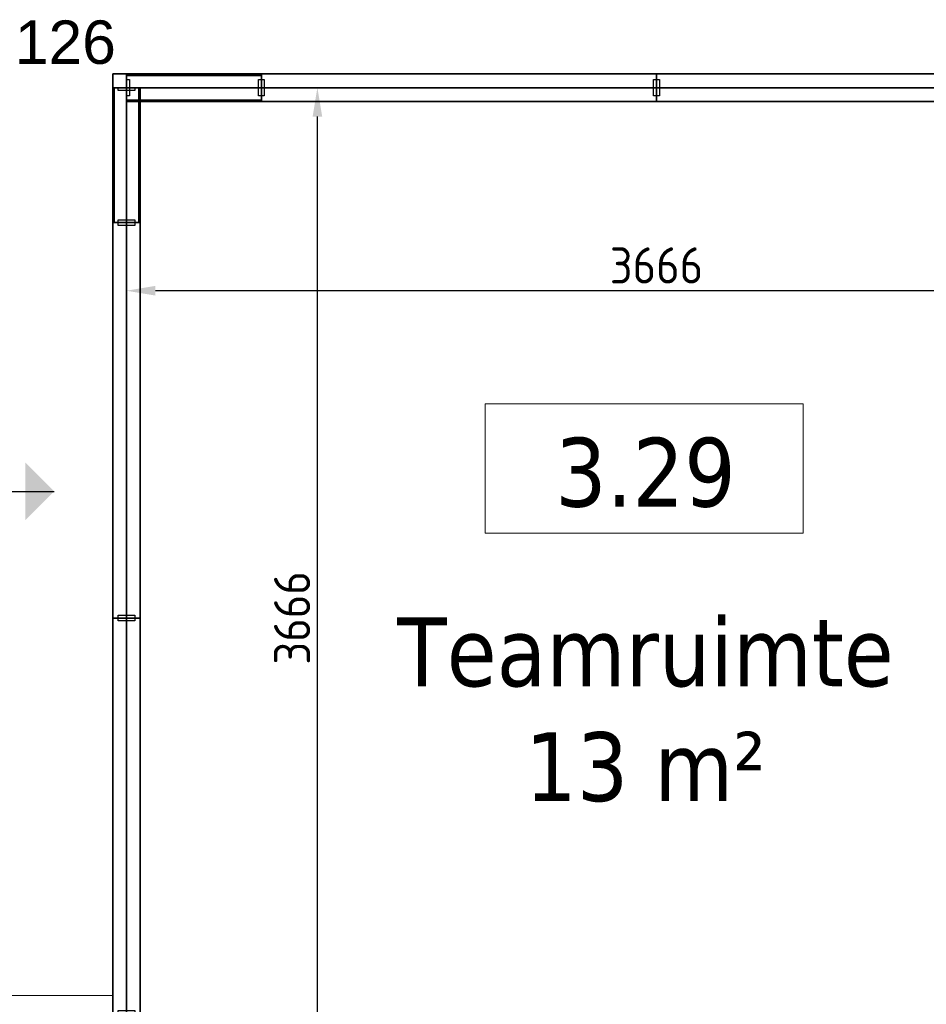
# Model space of a CAD drawing. Extents: x 3165 to 57695, y -7842 to 39081.
# Tile 47 of 248: x 22481 to 25617, y 25325 to 28729. Entities that reach past the tile are written whole.
import ezdxf
from ezdxf.enums import TextEntityAlignment as Align

# ---------------------------------------------------------------- set-up
doc = ezdxf.new("R2010")
doc.units = 0
doc.header["$LTSCALE"] = 50
doc.header["$PDSIZE"] = -5
doc.linetypes.add('HIDDEN2', pattern=[4.7625, 3.175, -1.5875])
doc.layers.get('0').update_dxf_attribs({"linetype": 'CONTINUOUS'})
doc.layers.get('DEFPOINTS').update_dxf_attribs({"linetype": 'CONTINUOUS'})
for name, color, linetype in [('AS-A38--_F----5', 2, 'CONTINUOUS'), ('AS-A38--_F---4-', 9, 'CONTINUOUS'), ('AS-I38-M_F----5_Hoekaansluitingen', 7, 'CONTINUOUS'), ('AS-I38-M_F----5_Wandmodulen', 7, 'CONTINUOUS'), ('AS-L38--', 7, 'CONTINUOUS'), ('AS-L38--_F----5', 7, 'CONTINUOUS'), ('AS-L38--_F---4-', 7, 'CONTINUOUS'), ('AS-L38--_F-23--', 3, 'CONTINUOUS'), ('AS-L38--_F1-----', 2, 'CONTINUOUS'), ('AS-L38--_F123--', 7, 'CONTINUOUS'), ('AS-L38GL_F---4-', 2, 'CONTINUOUS'), ('AS-L38GL_F123--', 3, 'CONTINUOUS'), ('AS-M38--_F123--_Wandlengte', 1, 'CONTINUOUS'), ('AS-T38--_F----5', 7, 'CONTINUOUS'), ('AS-T38--_F-23--', 7, 'CONTINUOUS'), ('IWTEKST', 2, 'CONTINUOUS')]:
    doc.layers.add(name, color=color, linetype=linetype)
doc.layers.add('AS-I38-1_F----5', color=2, linetype='CONTINUOUS', plot=False)
doc.layers.add('IWHARTWAND', color=6, linetype='CONTINUOUS', plot=False)
doc.layers.add('Onderlegger 3e verdieping$0$A-AREA-IDEN', color=8, linetype='CONTINUOUS', lineweight=18)
doc.layers.add('Onderlegger 3e verdieping$0$A-FLOR-OTLN', color=8, linetype='CONTINUOUS', lineweight=18)
doc.styles.add('Onderlegger 3e verdieping$0$Tahoma_1', font='TAHOMA.TTF', dxfattribs={"height": 238.040123})
doc.styles.get("Standard").update_dxf_attribs({"font": 'isocp.shx'})
doc.dimstyles.new('CWall_F2_Wandlengte', dxfattribs={"dimscale": 50, "dimtxt": 2.5, "dimasz": 2, "dimexe": 1, "dimexo": 1, "dimgap": 0.5, "dimtad": 1, "dimdec": 0, "dimdsep": 46, "dimtxsty": 'Standard', "dimcen": 2.5, "dimclrt": 2, "dimadec": 0, "dimazin": 0, "dimtfac": 1, "dimtdec": 0, "dimtix": 1, "dimtmove": 2, "dimatfit": 0, "dimfxl": 0, "dimtolj": 1, "dimtzin": 0, "dimarcsym": 0})
pattern_1 = [(0, (683.25, 1360), (31.75, 31.75), [15.875, -47.625]), (90, (691.188, 1352.062), (-31.75, 31.75), [15.875, -47.625])]
pattern_2 = [(60, (160, 2090), (-43300, 25000), [300, -50000]), (60, (230, 2164), (-43300, 25000), [100, -50000]), (60, (187, 2190), (-43300, 25000), [100, -50000]), (150, (320, 2170), (-25000, -43300), [200, -50000])]
pattern_3 = [(0, (233.25, 1360), (29.766, 59.531), [0, -59.531])]
pattern_4 = [(60, (160, 1230), (-43300, 25000), [300, -50000]), (60, (230, 1304), (-43300, 25000), [100, -50000]), (60, (187, 1330), (-43300, 25000), [100, -50000]), (150, (320, 1310), (-25000, -43300), [200, -50000])]
pattern_5 = [(60, (160, 370), (-43300, 25000), [300, -50000]), (60, (230, 444), (-43300, 25000), [100, -50000]), (60, (187, 470), (-43300, 25000), [100, -50000]), (150, (320, 450), (-25000, -43300), [200, -50000])]
pattern_6 = [(0, (683.5, 1360), (31.75, 31.75), [15.875, -47.625]), (90, (691.438, 1352.062), (-31.75, 31.75), [15.875, -47.625])]

# ---------------------------------------------------------------- blocks, each defined once
blk = doc.blocks.new('Onderlegger 3e verdieping$0$00_KU ruimtetag groot - 00_KU ruimtetag groot-3653893-Plotview 3e Verdieping - schaal 1 op 100')
at = {"layer": 'Onderlegger 3e verdieping$0$A-AREA-IDEN'}
for p, q in [((5.5, 2.164), (-5.5, 2.164)), ((-5.5, 2.164), (-5.5, -2.302)), ((5.5, -2.302), (5.5, 2.164)), ((-5.5, -2.302), (5.5, -2.302))]:
    blk.add_line(p, q, dxfattribs=at)
blk = doc.blocks.new('Onderlegger 3e verdieping')
at = {"layer": 'Onderlegger 3e verdieping$0$A-FLOR-OTLN'}
blk.add_line((22802.3, 25355.2), (21226.6, 25355.2), dxfattribs=at)
at = {"layer": 'Onderlegger 3e verdieping$0$A-AREA-IDEN', "xscale": 99.99999999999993, "yscale": 99.99999999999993, "zscale": 99.99999999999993}
blk.add_blockref('Onderlegger 3e verdieping$0$00_KU ruimtetag groot - 00_KU ruimtetag groot-3653893-Plotview 3e Verdieping - schaal 1 op 100', (24640.8, 27184.7), dxfattribs=at)
at = {"layer": 'Onderlegger 3e verdieping$0$A-AREA-IDEN', "char_height": 238.04, "attachment_point": 2, "line_spacing_factor": 1.000232, "style": 'Onderlegger 3e verdieping$0$Tahoma_1'}
for s, insert, width in [('3.29', (24645.4, 27284), 768), ('Teamruimte\\P13 m²', (24645.4, 26662.9), 2094)]:
    blk.add_mtext(s, dxfattribs=dict(at, insert=insert, width=width))
blk = doc.blocks.new('QHK-6---_CTA01')
at = {"layer": 'AS-L38--_F----5', "linetype": 'HIDDEN2'}
blk.add_line((0, 0), (0, 0, 2700), dxfattribs=at)
at = {"layer": 'AS-L38--_F---4-'}
blk.add_line((-47.5, 47.5), (-47.5, 47.5, 2700), dxfattribs=at)
for points, invisible_edges in [([(0, 47.5, 2700), (0, -47.5, 2700), (47.5, -47.5, 2700), (-47.5, 47.5, 2700)], 4), ([(47.5, -47.5, 2700), (-47.5, 47.5, 2700), (-47.5, 0, 2700), (47.5, 0, 2700)], 1), ([(47.5, 0), (47.5, 0, 60), (47.5, -47.5, 60), (47.5, -47.5)], 1), ([(47.5, 0, 2660), (47.5, 0, 2700), (47.5, -47.5, 2700), (47.5, -47.5, 2660)], 1), ([(47.5, -47.5), (47.5, -47.5, 60), (0, -47.5, 60), (0, -47.5)], 4), ([(47.5, -47.5, 2660), (47.5, -47.5, 2700), (0, -47.5, 2700), (0, -47.5, 2660)], 4)]:
    blk.add_3dface(points, dxfattribs=dict(at, invisible_edges=invisible_edges))
for points in [[(47.5, 0, 60), (47.5, 0, 2660), (47.5, -47.5, 2660), (47.5, -47.5, 60)], [(47.5, -47.5, 60), (47.5, -47.5, 2660), (0, -47.5, 2660), (0, -47.5, 60)]]:
    blk.add_3dface(points, dxfattribs=at)
at = {"layer": 'AS-L38--_F123--'}
blk.add_lwpolyline([(0, -47.5), (47.5, -47.5), (47.5, 0)], dxfattribs=at)
at = {"layer": 'DEFPOINTS'}
blk.add_point((0, 0, 2700), dxfattribs=at)
at = {"layer": 'AS-I38-M_F----5_Hoekaansluitingen', "extrusion": (1, -6.12303e-17, 0)}
blk.add_text('D126', height=125, rotation=90, dxfattribs=at).set_placement((0, 2750), align=Align.MIDDLE_LEFT)
at = {"layer": 'AS-I38-M_F----5_Hoekaansluitingen', "extrusion": (0, -1, 0)}
blk.add_text('D126', height=125, rotation=90, dxfattribs=at).set_placement((0, 2750), align=Align.MIDDLE_LEFT)
blk = doc.blocks.new('WandNr5o_CTA01')
at = {"layer": 'AS-T38--_F----5', "color": 0, "linetype": 'ByBlock'}
blk.add_circle((0, -18), 2.5, dxfattribs=at)
blk.add_attdef('WANDNR', text='', height=2.5, dxfattribs=at).set_placement((0, -18), align=Align.MIDDLE)
blk = doc.blocks.new('WandNr2-_CTA01')
at = {"layer": 'AS-T38--_F-23--', "color": 0, "linetype": 'ByBlock'}
blk.add_line((0, -5), (0, -2), dxfattribs=at)
blk.add_circle((0, -7.5), 2.5, dxfattribs=at)
blk.add_solid([(0, -2), (2, -4), (-2, -4)], dxfattribs=at)
blk.add_attdef('WANDNR', text='', height=2.5, dxfattribs=at).set_placement((0, -7.5), align=Align.MIDDLE)
blk = doc.blocks.new('BvnAans-_CTA01')
at = {"layer": 'AS-L38--_F----5', "color": 0, "invisible_edges": 10}
blk.add_3dface([(0, 0), (1, 0), (1, 0, 1), (0, 0, 1)], dxfattribs=at)
at = {"layer": 'AS-L38--_F---4-', "invisible_edges": 10}
for points in [[(0, 0.5), (1, 0.5), (1, 0.5, 1), (0, 0.5, 1)], [(0, -0.5), (1, -0.5), (1, -0.5, 1), (0, -0.5, 1)]]:
    blk.add_3dface(points, dxfattribs=at)
at = {"layer": 'AS-L38--_F---4-'}
blk.add_3dface([(0, -0.5, 1), (0, 0.5, 1), (1, 0.5, 1), (1, -0.5, 1)], dxfattribs=at)
blk = doc.blocks.new('OndrAans_CTA01')
at = {"layer": 'AS-L38--_F----5', "color": 0, "invisible_edges": 10}
blk.add_3dface([(0, 0), (1, 0), (1, 0, 1), (0, 0, 1)], dxfattribs=at)
at = {"layer": 'AS-L38--_F---4-', "invisible_edges": 10}
for points in [[(0, 0.5), (1, 0.5), (1, 0.5, 1), (0, 0.5, 1)], [(0, -0.5), (1, -0.5), (1, -0.5, 1), (0, -0.5, 1)]]:
    blk.add_3dface(points, dxfattribs=at)
at = {"layer": 'AS-L38--_F123--', "color": 0}
blk.add_3dface([(0, -0.5), (1, -0.5), (1, 0.5), (0, 0.5)], dxfattribs=at)
blk = doc.blocks.new('Q0WDSTL-_CTA01')
at = {"layer": 'AS-L38--_F-23--'}
for p, q in [((0, 0.3), (0, 0.5)), ((0, -0.3), (0, -0.5))]:
    blk.add_line(p, q, dxfattribs=at)
at = {"layer": 'AS-L38--_F-23--', "color": 1}
blk.add_lwpolyline([(0, 0.3), (1, 0.3), (1, -0.3), (0, -0.3)], dxfattribs=at)
at = {"layer": 'AS-L38--_F1-----'}
blk.add_lwpolyline([(0, 0.5), (0, -0.5)], dxfattribs=at)
blk = doc.blocks.new('D1------_CTA01')
at = {"layer": 'AS-L38--_F----5', "color": 0}
blk.add_3dface([(0, 0), (1, 0), (1, 0, 1), (0, 0, 1)], dxfattribs=at)
at = {"layer": 'AS-L38--_F---4-'}
for points in [[(0, 0.5), (1, 0.5), (1, 0.5, 1), (0, 0.5, 1)], [(0, -0.5), (1, -0.5), (1, -0.5, 1), (0, -0.5, 1)]]:
    blk.add_3dface(points, dxfattribs=at)
blk = doc.blocks.new('QWND13--_CTA01')
at = {"layer": 'AS-A38--_F----5', "extrusion": (0, -1, 0)}
h = blk.add_hatch(dxfattribs=at)
h.set_pattern_fill('CROSS', color=256, scale=5, style=0)
h.set_pattern_definition(pattern_1)
h.paths.add_polyline_path([(0, 940), (1366.5, 940), (1366.5, 1780), (0, 1780)])
at = {"layer": 'AS-A38--_F---4-', "extrusion": (0, -1, 0)}
h = blk.add_hatch(dxfattribs=at)
h.set_pattern_fill('CROSS', color=256, scale=5, style=0)
h.set_pattern_definition(pattern_1)
h.paths.add_polyline_path([(0, 940), (1366.5, 940), (1366.5, 1780), (0, 1780)])
h = blk.add_hatch(dxfattribs=at)
h.set_pattern_fill('CROSS', color=256, scale=5, style=0)
h.set_pattern_definition(pattern_1)
h.paths.add_polyline_path([(0, 940), (1366.5, 940), (1366.5, 1780), (0, 1780)])
at = {"layer": 'DEFPOINTS'}
blk.add_point((0, 0, 2700), dxfattribs=at)
at = {"layer": 'AS-L38--', "yscale": 95}
for name, p, xscale, zscale in [('BvnAans-_CTA01', (0, 0, 2660), 1366.5, 40), ('OndrAans_CTA01', (0, 0), 1366.5, 60), ('Q0WDSTL-_CTA01', (0, 0), 10, 10), ('D1------_CTA01', (0, 0, 1780), 1366.5, 880), ('D1------_CTA01', (0, 0, 940), 1366.5, 840), ('D1------_CTA01', (0, 0, 60), 1366.5, 880)]:
    blk.add_blockref(name, p, dxfattribs=dict(at, xscale=xscale, zscale=zscale))
at = {"layer": 'AS-L38--', "xscale": 10, "yscale": 95, "zscale": 10, "rotation": 180}
blk.add_blockref('Q0WDSTL-_CTA01', (1366.5, 0), dxfattribs=at)
at = {"layer": 'AS-I38-1_F----5', "extrusion": (0, -1, 0)}
blk.add_text('3', height=90, dxfattribs=at).set_placement((40, 130))
at = {"layer": 'AS-I38-M_F----5_Wandmodulen', "extrusion": (0, -1, 0)}
blk.add_text('AH-Z1', height=125, rotation=90, dxfattribs=at).set_placement((683.25, 2750), align=Align.MIDDLE_LEFT)
blk = doc.blocks.new('QPGLAS--_CTA01')
at = {"layer": 'AS-L38--_F----5', "color": 0}
blk.add_3dface([(0, 0), (1, 0), (1, 0, 1), (0, 0, 1)], dxfattribs=at)
at = {"layer": 'AS-L38GL_F123--'}
blk.add_line((0, 0), (1, 0), dxfattribs=at)
at = {"layer": 'AS-L38GL_F---4-'}
mesh = blk.add_polymesh((6, 3), dxfattribs=at)
for k, corner in enumerate([(1, -0.45, 1), (1, -0.45), (1, -0.45), (0, -0.45, 1), (0, -0.45), (0, -0.45), (0, 0.45, 1), (0, 0.45), (0, -0.45), (1, 0.45, 1), (1, 0.45), (1, -0.45), (1, 0.45, 1), (1, 0.45, 1), (1, -0.45, 1), (0, 0.45, 1), (0, 0.45, 1), (0, -0.45, 1)]):
    mesh.set_mesh_vertex(divmod(k, 3), corner)
blk = doc.blocks.new('O4------_CTA01')
blk.add_blockref('QPGLAS--_CTA01', (0, 0))
blk = doc.blocks.new('QWND26--_CTA01')
at = {"layer": 'AS-A38--_F----5', "extrusion": (0, -1, 0)}
h = blk.add_hatch(dxfattribs=at)
h.set_pattern_fill('GLAS2', color=256, scale=50, angle=60, style=0, pattern_type=2)
h.set_pattern_definition(pattern_2)
h.paths.add_polyline_path([(0, 1780), (466.5, 1780), (466.5, 2660), (0, 2660)])
h = blk.add_hatch(dxfattribs=at)
h.set_pattern_fill('GLAS2', color=256, scale=50, angle=60, style=0, pattern_type=2)
h.set_pattern_definition(pattern_4)
h.paths.add_polyline_path([(0, 940), (466.5, 940), (466.5, 1780), (0, 1780)])
h = blk.add_hatch(dxfattribs=at)
h.set_pattern_fill('GLAS2', color=256, scale=50, angle=60, style=0, pattern_type=2)
h.set_pattern_definition(pattern_5)
h.paths.add_polyline_path([(0, 60), (466.5, 60), (466.5, 940), (0, 940)])
h = blk.add_hatch(dxfattribs=at)
h.set_pattern_fill('DOTS', color=256, scale=37.5, style=0)
h.set_pattern_definition(pattern_3)
h.paths.add_polyline_path([(10, 950), (456.5, 950), (456.5, 1770), (10, 1770)])
at = {"layer": 'AS-A38--_F---4-', "extrusion": (0, -1, 0)}
h = blk.add_hatch(dxfattribs=at)
h.set_pattern_fill('GLAS2', color=256, scale=50, angle=60, style=0, pattern_type=2)
h.set_pattern_definition(pattern_2)
h.paths.add_polyline_path([(0, 1780), (466.5, 1780), (466.5, 2660), (0, 2660)])
h = blk.add_hatch(dxfattribs=at)
h.set_pattern_fill('GLAS2', color=256, scale=50, angle=60, style=0, pattern_type=2)
h.set_pattern_definition(pattern_4)
h.paths.add_polyline_path([(0, 940), (466.5, 940), (466.5, 1780), (0, 1780)])
h = blk.add_hatch(dxfattribs=at)
h.set_pattern_fill('GLAS2', color=256, scale=50, angle=60, style=0, pattern_type=2)
h.set_pattern_definition(pattern_5)
h.paths.add_polyline_path([(0, 60), (466.5, 60), (466.5, 940), (0, 940)])
h = blk.add_hatch(dxfattribs=at)
h.set_pattern_fill('DOTS', color=256, scale=37.5, style=0)
h.set_pattern_definition(pattern_3)
h.paths.add_polyline_path([(10, 950), (456.5, 950), (456.5, 1770), (10, 1770)])
h = blk.add_hatch(dxfattribs=at)
h.set_pattern_fill('GLAS2', color=256, scale=50, angle=60, style=0, pattern_type=2)
h.set_pattern_definition(pattern_2)
h.paths.add_polyline_path([(0, 1780), (466.5, 1780), (466.5, 2660), (0, 2660)])
h = blk.add_hatch(dxfattribs=at)
h.set_pattern_fill('GLAS2', color=256, scale=50, angle=60, style=0, pattern_type=2)
h.set_pattern_definition(pattern_4)
h.paths.add_polyline_path([(0, 940), (466.5, 940), (466.5, 1780), (0, 1780)])
h = blk.add_hatch(dxfattribs=at)
h.set_pattern_fill('GLAS2', color=256, scale=50, angle=60, style=0, pattern_type=2)
h.set_pattern_definition(pattern_5)
h.paths.add_polyline_path([(0, 60), (466.5, 60), (466.5, 940), (0, 940)])
h = blk.add_hatch(dxfattribs=at)
h.set_pattern_fill('DOTS', color=256, scale=37.5, style=0)
h.set_pattern_definition(pattern_3)
h.paths.add_polyline_path([(10, 950), (456.5, 950), (456.5, 1770), (10, 1770)])
at = {"layer": 'DEFPOINTS'}
blk.add_point((0, 0, 2700), dxfattribs=at)
at = {"layer": 'AS-L38--', "yscale": 95}
for name, p, xscale, zscale in [('BvnAans-_CTA01', (0, 0, 2660), 466.5, 40), ('OndrAans_CTA01', (0, 0), 466.5, 60), ('Q0WDSTL-_CTA01', (0, 0), 10, 10), ('O4------_CTA01', (0, 0, 1780), 466.5, 880), ('O4------_CTA01', (0, 0, 940), 466.5, 840), ('O4------_CTA01', (0, 0, 60), 466.5, 880)]:
    blk.add_blockref(name, p, dxfattribs=dict(at, xscale=xscale, zscale=zscale))
at = {"layer": 'AS-L38--', "xscale": 10, "yscale": 95, "zscale": 10, "rotation": 180}
blk.add_blockref('Q0WDSTL-_CTA01', (466.5, 0), dxfattribs=at)
at = {"layer": 'AS-I38-1_F----5', "extrusion": (0, -1, 0)}
blk.add_text('98', height=90, dxfattribs=at).set_placement((40, 130))
at = {"layer": 'AS-I38-M_F----5_Wandmodulen', "extrusion": (0, -1, 0)}
blk.add_text('GH', height=125, rotation=90, dxfattribs=at).set_placement((233.2, 2750), align=Align.MIDDLE_LEFT)
blk = doc.blocks.new('QWND4---_CTA01')
at = {"layer": 'AS-A38--_F----5', "extrusion": (0, -1, 0)}
h = blk.add_hatch(dxfattribs=at)
h.set_pattern_fill('CROSS', color=256, scale=5, style=0)
h.set_pattern_definition(pattern_1)
h.paths.add_polyline_path([(0, 940), (1366.5, 940), (1366.5, 1780), (0, 1780)])
at = {"layer": 'AS-A38--_F---4-', "extrusion": (0, -1, 0)}
h = blk.add_hatch(dxfattribs=at)
h.set_pattern_fill('CROSS', color=256, scale=5, style=0)
h.set_pattern_definition(pattern_1)
h.paths.add_polyline_path([(0, 940), (1366.5, 940), (1366.5, 1780), (0, 1780)])
h = blk.add_hatch(dxfattribs=at)
h.set_pattern_fill('CROSS', color=256, scale=5, style=0)
h.set_pattern_definition(pattern_1)
h.paths.add_polyline_path([(0, 940), (1366.5, 940), (1366.5, 1780), (0, 1780)])
at = {"layer": 'DEFPOINTS'}
blk.add_point((0, 0, 2700), dxfattribs=at)
at = {"layer": 'AS-L38--', "yscale": 95}
for name, p, xscale, zscale in [('BvnAans-_CTA01', (0, 0, 2660), 1366.5, 40), ('OndrAans_CTA01', (0, 0), 1366.5, 60), ('Q0WDSTL-_CTA01', (0, 0), 10, 10), ('D1------_CTA01', (0, 0, 1780), 1366.5, 880), ('D1------_CTA01', (0, 0, 940), 1366.5, 840), ('D1------_CTA01', (0, 0, 60), 1366.5, 880)]:
    blk.add_blockref(name, p, dxfattribs=dict(at, xscale=xscale, zscale=zscale))
at = {"layer": 'AS-L38--', "xscale": 10, "yscale": 95, "zscale": 10, "rotation": 180}
blk.add_blockref('Q0WDSTL-_CTA01', (1366.5, 0), dxfattribs=at)
at = {"layer": 'AS-I38-1_F----5', "extrusion": (0, -1, 0)}
blk.add_text('2', height=90, dxfattribs=at).set_placement((40, 130))
at = {"layer": 'AS-I38-M_F----5_Wandmodulen', "extrusion": (0, -1, 0)}
blk.add_text('AH-Z1', height=125, rotation=90, dxfattribs=at).set_placement((683.25, 2750), align=Align.MIDDLE_LEFT)
blk = doc.blocks.new('QWND57--_CTA01')
at = {"layer": 'AS-A38--_F----5', "extrusion": (0, -1, 0)}
h = blk.add_hatch(dxfattribs=at)
h.set_pattern_fill('GLAS2', color=256, scale=50, angle=60, style=0, pattern_type=2)
h.set_pattern_definition(pattern_2)
h.paths.add_polyline_path([(0, 1780), (466.5, 1780), (466.5, 2660), (0, 2660)])
h = blk.add_hatch(dxfattribs=at)
h.set_pattern_fill('GLAS2', color=256, scale=50, angle=60, style=0, pattern_type=2)
h.set_pattern_definition(pattern_4)
h.paths.add_polyline_path([(0, 940), (466.5, 940), (466.5, 1780), (0, 1780)])
h = blk.add_hatch(dxfattribs=at)
h.set_pattern_fill('GLAS2', color=256, scale=50, angle=60, style=0, pattern_type=2)
h.set_pattern_definition(pattern_5)
h.paths.add_polyline_path([(0, 60), (466.5, 60), (466.5, 940), (0, 940)])
h = blk.add_hatch(dxfattribs=at)
h.set_pattern_fill('DOTS', color=256, scale=37.5, style=0)
h.set_pattern_definition(pattern_3)
h.paths.add_polyline_path([(10, 950), (456.5, 950), (456.5, 1770), (10, 1770)])
at = {"layer": 'AS-A38--_F---4-', "extrusion": (0, -1, 0)}
h = blk.add_hatch(dxfattribs=at)
h.set_pattern_fill('GLAS2', color=256, scale=50, angle=60, style=0, pattern_type=2)
h.set_pattern_definition(pattern_2)
h.paths.add_polyline_path([(0, 1780), (466.5, 1780), (466.5, 2660), (0, 2660)])
h = blk.add_hatch(dxfattribs=at)
h.set_pattern_fill('GLAS2', color=256, scale=50, angle=60, style=0, pattern_type=2)
h.set_pattern_definition(pattern_4)
h.paths.add_polyline_path([(0, 940), (466.5, 940), (466.5, 1780), (0, 1780)])
h = blk.add_hatch(dxfattribs=at)
h.set_pattern_fill('GLAS2', color=256, scale=50, angle=60, style=0, pattern_type=2)
h.set_pattern_definition(pattern_5)
h.paths.add_polyline_path([(0, 60), (466.5, 60), (466.5, 940), (0, 940)])
h = blk.add_hatch(dxfattribs=at)
h.set_pattern_fill('DOTS', color=256, scale=37.5, style=0)
h.set_pattern_definition(pattern_3)
h.paths.add_polyline_path([(10, 950), (456.5, 950), (456.5, 1770), (10, 1770)])
h = blk.add_hatch(dxfattribs=at)
h.set_pattern_fill('GLAS2', color=256, scale=50, angle=60, style=0, pattern_type=2)
h.set_pattern_definition(pattern_2)
h.paths.add_polyline_path([(0, 1780), (466.5, 1780), (466.5, 2660), (0, 2660)])
h = blk.add_hatch(dxfattribs=at)
h.set_pattern_fill('GLAS2', color=256, scale=50, angle=60, style=0, pattern_type=2)
h.set_pattern_definition(pattern_4)
h.paths.add_polyline_path([(0, 940), (466.5, 940), (466.5, 1780), (0, 1780)])
h = blk.add_hatch(dxfattribs=at)
h.set_pattern_fill('GLAS2', color=256, scale=50, angle=60, style=0, pattern_type=2)
h.set_pattern_definition(pattern_5)
h.paths.add_polyline_path([(0, 60), (466.5, 60), (466.5, 940), (0, 940)])
h = blk.add_hatch(dxfattribs=at)
h.set_pattern_fill('DOTS', color=256, scale=37.5, style=0)
h.set_pattern_definition(pattern_3)
h.paths.add_polyline_path([(10, 950), (456.5, 950), (456.5, 1770), (10, 1770)])
at = {"layer": 'DEFPOINTS'}
blk.add_point((0, 0, 2700), dxfattribs=at)
at = {"layer": 'AS-L38--', "yscale": 95}
for name, p, xscale, zscale in [('BvnAans-_CTA01', (0, 0, 2660), 466.5, 40), ('OndrAans_CTA01', (0, 0), 466.5, 60), ('Q0WDSTL-_CTA01', (0, 0), 10, 10), ('O4------_CTA01', (0, 0, 940), 466.5, 840), ('O4------_CTA01', (0, 0, 1780), 466.5, 880), ('O4------_CTA01', (0, 0, 60), 466.5, 880)]:
    blk.add_blockref(name, p, dxfattribs=dict(at, xscale=xscale, zscale=zscale))
at = {"layer": 'AS-L38--', "xscale": 10, "yscale": 95, "zscale": 10, "rotation": 180}
blk.add_blockref('Q0WDSTL-_CTA01', (466.5, 0), dxfattribs=at)
at = {"layer": 'AS-I38-1_F----5', "extrusion": (0, -1, 0)}
blk.add_text('1', height=90, dxfattribs=at).set_placement((40, 130))
at = {"layer": 'AS-I38-M_F----5_Wandmodulen', "extrusion": (0, -1, 0)}
blk.add_text('GH', height=125, rotation=90, dxfattribs=at).set_placement((233.2, 2750), align=Align.MIDDLE_LEFT)
blk = doc.blocks.new('QWND81--_CTA01')
at = {"layer": 'AS-A38--_F----5', "extrusion": (0, -1, 0)}
h = blk.add_hatch(dxfattribs=at)
h.set_pattern_fill('CROSS', color=256, scale=5, style=0)
h.set_pattern_definition(pattern_6)
h.paths.add_polyline_path([(0, 940), (1367, 940), (1367, 1780), (0, 1780)])
at = {"layer": 'AS-A38--_F---4-', "extrusion": (0, -1, 0)}
h = blk.add_hatch(dxfattribs=at)
h.set_pattern_fill('CROSS', color=256, scale=5, style=0)
h.set_pattern_definition(pattern_6)
h.paths.add_polyline_path([(0, 940), (1367, 940), (1367, 1780), (0, 1780)])
h = blk.add_hatch(dxfattribs=at)
h.set_pattern_fill('CROSS', color=256, scale=5, style=0)
h.set_pattern_definition(pattern_6)
h.paths.add_polyline_path([(0, 940), (1367, 940), (1367, 1780), (0, 1780)])
at = {"layer": 'DEFPOINTS'}
blk.add_point((0, 0, 2700), dxfattribs=at)
at = {"layer": 'AS-L38--', "yscale": 95}
for name, p, xscale, zscale in [('BvnAans-_CTA01', (0, 0, 2660), 1367, 40), ('OndrAans_CTA01', (0, 0), 1367, 60), ('Q0WDSTL-_CTA01', (0, 0), 10, 10), ('D1------_CTA01', (0, 0, 1780), 1367, 880), ('D1------_CTA01', (0, 0, 940), 1367, 840), ('D1------_CTA01', (0, 0, 60), 1367, 880)]:
    blk.add_blockref(name, p, dxfattribs=dict(at, xscale=xscale, zscale=zscale))
at = {"layer": 'AS-L38--', "xscale": 10, "yscale": 95, "zscale": 10, "rotation": 180}
blk.add_blockref('Q0WDSTL-_CTA01', (1367, 0), dxfattribs=at)
at = {"layer": 'AS-I38-1_F----5', "extrusion": (0, -1, 0)}
blk.add_text('3', height=90, dxfattribs=at).set_placement((40, 130))
at = {"layer": 'AS-I38-M_F----5_Wandmodulen', "extrusion": (0, -1, 0)}
blk.add_text('AH-Z1', height=125, rotation=90, dxfattribs=at).set_placement((683.5, 2750), align=Align.MIDDLE_LEFT)
blk = doc.blocks.new('QWND82--_CTA01')
at = {"layer": 'AS-A38--_F----5', "extrusion": (0, -1, 0)}
h = blk.add_hatch(dxfattribs=at)
h.set_pattern_fill('CROSS', color=256, scale=5, style=0)
h.set_pattern_definition(pattern_6)
h.paths.add_polyline_path([(0, 940), (1367, 940), (1367, 1780), (0, 1780)])
at = {"layer": 'AS-A38--_F---4-', "extrusion": (0, -1, 0)}
h = blk.add_hatch(dxfattribs=at)
h.set_pattern_fill('CROSS', color=256, scale=5, style=0)
h.set_pattern_definition(pattern_6)
h.paths.add_polyline_path([(0, 940), (1367, 940), (1367, 1780), (0, 1780)])
h = blk.add_hatch(dxfattribs=at)
h.set_pattern_fill('CROSS', color=256, scale=5, style=0)
h.set_pattern_definition(pattern_6)
h.paths.add_polyline_path([(0, 940), (1367, 940), (1367, 1780), (0, 1780)])
at = {"layer": 'DEFPOINTS'}
blk.add_point((0, 0, 2700), dxfattribs=at)
at = {"layer": 'AS-L38--', "yscale": 95}
for name, p, xscale, zscale in [('BvnAans-_CTA01', (0, 0, 2660), 1367, 40), ('OndrAans_CTA01', (0, 0), 1367, 60), ('Q0WDSTL-_CTA01', (0, 0), 10, 10), ('D1------_CTA01', (0, 0, 1780), 1367, 880), ('D1------_CTA01', (0, 0, 940), 1367, 840), ('D1------_CTA01', (0, 0, 60), 1367, 880)]:
    blk.add_blockref(name, p, dxfattribs=dict(at, xscale=xscale, zscale=zscale))
at = {"layer": 'AS-L38--', "xscale": 10, "yscale": 95, "zscale": 10, "rotation": 180}
blk.add_blockref('Q0WDSTL-_CTA01', (1367, 0), dxfattribs=at)
at = {"layer": 'AS-I38-1_F----5', "extrusion": (0, -1, 0)}
blk.add_text('2', height=90, dxfattribs=at).set_placement((40, 130))
at = {"layer": 'AS-I38-M_F----5_Wandmodulen', "extrusion": (0, -1, 0)}
blk.add_text('AH-Z1', height=125, rotation=90, dxfattribs=at).set_placement((683.5, 2750), align=Align.MIDDLE_LEFT)
blk = doc.blocks.new('*D378')
at = {"layer": 'AS-M38--_F123--_Wandlengte', "color": 0, "lineweight": -2}
for p, q in [((23419.3, 28494.2), (23560.9, 28494.2)), ((23510.9, 24928.2), (23510.9, 28394.2)), ((23453.8, 24828.2), (23560.9, 24828.2))]:
    blk.add_line(p, q, dxfattribs=at)
at = {"layer": 'AS-M38--_F123--_Wandlengte', "color": 0}
for points in [[(23494.3, 28394.2), (23527.6, 28394.2), (23510.9, 28494.2)], [(23494.3, 24928.2), (23527.6, 24928.2), (23510.9, 24828.2)]]:
    blk.add_solid(points, dxfattribs=at)
at = {"layer": 'DEFPOINTS', "color": 0}
for p in [(23369.3, 28494.2, -300), (23510.9, 28494.2), (23403.8, 24828.2)]:
    blk.add_point(p, dxfattribs=at)
at = {"layer": 'AS-M38--_F123--_Wandlengte', "color": 2, "insert": (23423.4, 26661.2), "char_height": 125, "attachment_point": 5, "rotation": 90}
blk.add_mtext('\\A1;3666', dxfattribs=at)
blk = doc.blocks.new('*D472')
at = {"layer": 'AS-M38--_F123--_Wandlengte', "color": 0, "lineweight": -2}
for p, q in [((22850.6, 28444.2), (22850.6, 27742.3)), ((26516.6, 28444.2), (26516.6, 27742.3)), ((26416.6, 27792.3), (22950.6, 27792.3))]:
    blk.add_line(p, q, dxfattribs=at)
at = {"layer": 'AS-M38--_F123--_Wandlengte', "color": 0}
for points in [[(22950.6, 27809), (22950.6, 27775.6), (22850.6, 27792.3)], [(26416.6, 27809), (26416.6, 27775.6), (26516.6, 27792.3)]]:
    blk.add_solid(points, dxfattribs=at)
at = {"layer": 'DEFPOINTS', "color": 0}
for p in [(22850.6, 28494.2), (26516.6, 28494.2), (22850.6, 27792.3)]:
    blk.add_point(p, dxfattribs=at)
at = {"layer": 'AS-M38--_F123--_Wandlengte', "color": 2, "insert": (24683.6, 27879.8), "char_height": 125, "attachment_point": 5}
blk.add_mtext('\\A1;3666', dxfattribs=at)

msp = doc.modelspace()

# ---------------------------------------------------------------- linework, layer by layer
at = {"layer": 'IWHARTWAND'}
for p, q in [((22850.6, 28494.2), (26516.6, 28494.2)), ((22850.6, 24828.2), (22850.6, 28494.2))]:
    msp.add_line(p, q, dxfattribs=at)
msp.add_lwpolyline([(26516.6, 25105.2), (26516.6, 28494.2), (22850.6, 28494.2), (22850.6, 24828.2), (26215.9, 24828.2)], dxfattribs=at)

# ---------------------------------------------------------------- block references
msp.add_blockref('Onderlegger 3e verdieping', (0, 0))
at = {"layer": 'AS-L38--'}
for name, p, rotation in [('QHK-6---_CTA01', (22850.6, 28494.2), 180), ('QWND26--_CTA01', (23317.1, 28494.2), 180), ('QWND13--_CTA01', (24683.6, 28494.2), 180), ('QWND4---_CTA01', (26050.1, 28494.2), 180), ('QWND57--_CTA01', (22850.6, 28494.2), 270), ('QWND82--_CTA01', (22850.6, 28027.7), 270), ('QWND81--_CTA01', (22850.6, 26660.7), 270)]:
    msp.add_blockref(name, p, dxfattribs=dict(at, rotation=rotation))
at = {"layer": 'AS-L38--', "extrusion": (0, 1, 0)}
ref = msp.add_blockref('WandNr5o_CTA01', (-25366.8, -100, 28494.2), dxfattribs=dict(at, xscale=50, yscale=50, zscale=50))
ref.add_attrib('WANDNR', '12', dxfattribs={"layer": 'AS-T38--_F----5', "color": 0, "linetype": 'ByBlock', "extrusion": (0, 1, 0), "height": 125}).set_placement((-25366.8, -1000, 28494.2), align=Align.MIDDLE)
at = {"layer": 'AS-L38--', "extrusion": (-1, 0, 0)}
ref = msp.add_blockref('WandNr5o_CTA01', (-27352.7, -100, -22850.6), dxfattribs=dict(at, xscale=50, yscale=50, zscale=50))
ref.add_attrib('WANDNR', '13', dxfattribs={"layer": 'AS-T38--_F----5', "color": 0, "linetype": 'ByBlock', "extrusion": (-1, 0, 0), "height": 125}).set_placement((-27352.7, -1000, -22850.6), align=Align.MIDDLE)
at = {"layer": 'AS-L38--'}
ref = msp.add_blockref('WandNr2-_CTA01', (22700.6, 27098.7), dxfattribs=dict(at, xscale=50, yscale=50, zscale=50, rotation=270))
ref.add_attrib('WANDNR', '13', dxfattribs={"layer": 'AS-T38--_F-23--', "color": 0, "linetype": 'ByBlock', "height": 125}).set_placement((22325.6, 27098.7), align=Align.MIDDLE)

# ---------------------------------------------------------------- texts
at = {"layer": 'IWTEKST', "insert": (22464.4, 28726.7, 60), "char_height": 150, "width": 3405, "attachment_point": 1}
msp.add_mtext('{\\fArial|b0|i0|c0|p34;126}', dxfattribs=at)

# ---------------------------------------------------------------- dimensions: what is measured, and where the dimension line sits
at = {"layer": 'AS-M38--_F123--_Wandlengte'}
dim = msp.add_aligned_dim(p1=(26516.6, 28494.2), p2=(22850.6, 28494.2), distance=701.9, dimstyle='CWall_F2_Wandlengte', dxfattribs=at)
dim.commit()
dim.dimension.update_dxf_attribs({"geometry": '*D472', "text_midpoint": (24683.6, 27879.8)})
dim = msp.add_linear_dim(base=(23510.9, 28494.2), p1=(23403.8, 24828.2), p2=(23369.3, 28494.2, -300), angle=90, dimstyle='CWall_F2_Wandlengte', dxfattribs=at)
dim.commit()
dim.dimension.update_dxf_attribs({"geometry": '*D378', "text_midpoint": (23423.4, 26661.2)})

doc.saveas('drawing.dxf')
